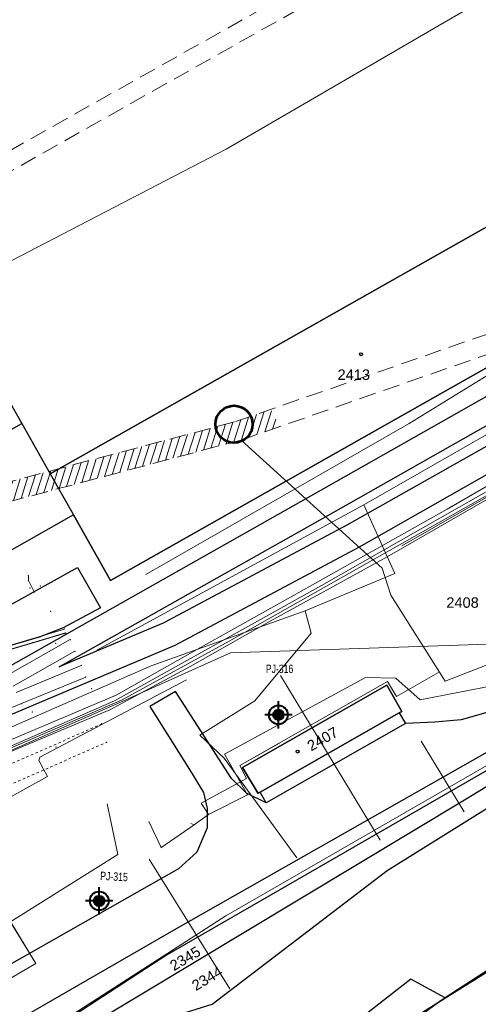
# Model space of a CAD drawing. Header units: metres. Extents: x -535942 to -530626, y -1087729 to -1086275.
# Tile 229 of 247: x -534080 to -534025, y -1086863 to -1086745. Entities that reach past the tile are written whole.
import ezdxf
from ezdxf.enums import TextEntityAlignment as Align

# ---------------------------------------------------------------- set-up
doc = ezdxf.new("R2010")
doc.units = ezdxf.units.M
doc.linetypes.add('B_CARA_03', pattern=[3, 2, -1])
doc.linetypes.add('C_1', pattern=[0.6, 0.3, -0.3])
for name, color, linetype in [('18', 7, 'Continuous'), ('2', 7, 'Continuous'), ('23', 7, 'Continuous'), ('25', 7, 'Continuous'), ('_blok katastr', 7, 'Continuous'), ('_blok podklad SS', 7, 'Continuous'), ('_blok SS sítě', 7, 'Continuous'), ('_blok vrty G Consult', 7, 'Continuous'), ('_blok zaměření - nové', 7, 'Continuous'), ('Hodnoty_hladiny', 7, 'Continuous'), ('Vrty_popis', 7, 'Continuous')]:
    doc.layers.add(name, color=color, linetype=linetype)
for name, color, linetype, lineweight in [('AG silno NN', 251, 'G_VED_660_PN', 13), ('AG uzemnění', 251, 'G_VED_663_PZ', 13), ('AG_SS kanal_déšť', 251, 'G_POTR_626_PN', 13), ('AG_SS nakal_splašky', 251, 'G_POTR_627_PN', 13), ('AG_SS náhon', 251, 'B_CARA_03', 13), ('AG_SS osvětlení', 251, 'HP_04_VO', 13), ('AG_SS voda pitna', 251, 'G_POTR_616_PN', 13), ('AG_SS voda požární', 251, 'G_POTR_615_PN', 13), ('AG_SS voda uzitkova', 251, 'G_POTR_617_PN', 13)]:
    doc.layers.add(name, color=color, linetype=linetype, lineweight=lineweight)
doc.layers.add('AG_revizni oblacek', color=111, linetype='Continuous', plot=False)
doc.layers.add('BT_hranice_budov', color=7, linetype='Continuous', lineweight=30, true_color=0x007f00)
doc.layers.add('Značka předmět vrt', color=7, linetype='Continuous', lineweight=0, true_color=0x27eff2)
for name, color, linetype, true_color in [('BT_hranice_parcel', 7, 'Continuous', 0x007f00), ('BT_mapove_znacky', 7, 'Continuous', 0x007f00), ('BT_text_parcel', 7, 'Continuous', 0x007f00), ('BT_vnitrni_kresby', 7, 'Continuous', 0x007f00)]:
    doc.layers.add(name, color=color, linetype=linetype, true_color=true_color)
doc.styles.add('BT_text_mapy_m', font='arial.ttf', dxfattribs={"height": 5})
doc.styles.add('ROMANS', font='romans')
doc.styles.get("Standard").update_dxf_attribs({"font": 'ARIALN.TTF'})
doc.linetypes.add('G_POTR_615_PN', pattern='A,0.5,-1,2,-6.5,[3,hpfmlin.shx,S=1,R=0,X=0,Y=0],-6.5,2,-1,0.5', length=20)
doc.linetypes.add('G_POTR_616_PN', pattern='A,0.5,-1,2,-6.5,[2,hpfmlin.shx,S=1,R=0,X=0,Y=0],-6.5,2,-1,0.5', length=20)
doc.linetypes.add('G_POTR_617_PN', pattern='A,0.5,-1,2,-6.5,[1,hpfmlin.shx,S=1,R=0,X=0,Y=0],-6.5,2,-1,0.5', length=20)
doc.linetypes.add('G_POTR_626_PN', pattern='A,0.5,-1,2,-6.5,[8,hpfmlin.shx,S=1,R=0,X=0,Y=0],-6.5,2,-1,0.5', length=20)
doc.linetypes.add('G_POTR_627_PN', pattern='A,0.5,-1,2,-6.5,[9,hpfmlin.shx,S=1,R=0,X=0,Y=0],-6.5,2,-1,0.5', length=20)
doc.linetypes.add('G_VED_660_PN', pattern='A,0.5,-1,2,-6.5,[28,hpfmlin.shx,S=1,R=0,X=0,Y=0],-6.5,2,-1,0.5', length=20)
doc.linetypes.add('G_VED_663_PZ', pattern='A,3.5,-3,7,-3,7,-6.5,[23,hpfmlin.shx,S=1,R=0,X=0,Y=0],-6.5,7,-3,7,-3,3.5', length=60)
doc.linetypes.add('HP_04_VO', pattern='A,0.5,-1,2,-5,[28,hpfmlin.shx,S=1,R=0,X=0,Y=0],-0.8,["VO",ROMANS,S=1.7,R=0,X=2.75,Y=-0.8],-7,2,-1,0.5', length=19.8)

# ---------------------------------------------------------------- blocks, each defined once
blk = doc.blocks.new('BT_symbol_404')
at = {"layer": 'BT_mapove_znacky', "lineweight": -3}
blk.add_circle((0, 0), 0.175, dxfattribs=at)
blk = doc.blocks.new('_KATASTR')
at = {"layer": 'BT_hranice_budov', "lineweight": -3}
for points in [[(-533808.4, -1086595.84), (-533814.49, -1086599.28), (-533813.01, -1086601.89), (-533811.34, -1086604.85), (-533848.29, -1086625.55), (-533851.31, -1086620.19), (-533856.58, -1086623.17), (-533862.78, -1086612.19), (-533934.12, -1086652.51), (-533935.17, -1086650.76), (-533966.6, -1086668.6), (-533965.65, -1086670.33), (-533975.13, -1086675.69), (-533991.7, -1086685.05), (-533997.09, -1086688.09), (-533997.9, -1086688.55), (-534007.23, -1086693.82), (-534008.18, -1086692.21), (-534039.67, -1086709.99), (-534038.77, -1086711.65), (-534104.74, -1086748.93), (-534094.94, -1086766.26), (-534093.29, -1086769.17), (-534079.52, -1086793.52)], [(-534076.11, -1086799.54), (-534010.32, -1086762.33), (-534003.11, -1086775.09), (-534068.89, -1086812.31), (-534073.33, -1086804.46)], [(-534091.34, -1086800.25), (-534079.52, -1086793.52), (-534076.11, -1086799.54), (-534073.33, -1086804.46), (-534085.18, -1086811.16), (-534091.34, -1086800.25)], [(-534051.26, -1086837.78), (-534053.13, -1086834.67), (-534035.85, -1086824.83), (-534034.08, -1086827.98), (-534034.37, -1086828.14), (-534051, -1086837.63), (-534051.26, -1086837.78)]]:
    blk.add_lwpolyline(points, dxfattribs=at)
at = {"layer": 'BT_hranice_parcel', "lineweight": -3}
for points in [[(-534129.32, -1086865.85), (-534120.54, -1086860.12), (-534117.22, -1086865.4), (-534115.96, -1086864.36), (-534114.22, -1086863.52), (-534110.13, -1086863.08), (-534091.32, -1086867.24), (-534085.37, -1086866.73), (-534079.94, -1086864.84), (-534061.01, -1086853.93), (-534018.86, -1086829.95), (-533996.95, -1086817.31), (-533903.11, -1086763.36)], [(-533975.13, -1086675.69), (-533991.7, -1086685.05), (-533997.09, -1086688.09), (-533997.9, -1086688.55), (-534007.23, -1086693.82), (-534008.18, -1086692.21), (-534039.67, -1086709.99), (-534038.77, -1086711.65), (-534104.74, -1086748.93), (-534094.94, -1086766.26), (-534093.29, -1086769.17), (-534079.52, -1086793.52)], [(-534105.84, -1086886.21), (-534078.55, -1086869.79), (-534026.38, -1086838.41), (-533970.4, -1086804.24), (-533963.17, -1086800.12), (-533936.33, -1086784.85), (-533821.16, -1086719.3), (-533888.91, -1086757.46), (-533945.76, -1086789.98), (-534062.22, -1086857.1), (-534120.29, -1086894.9)], [(-533970.07, -1086759.83), (-533975.27, -1086762.76), (-533979.61, -1086765.2), (-534043.14, -1086801.2), (-534084.2, -1086824.37), (-534100.32, -1086833.08), (-534112.01, -1086837.97), (-534122.85, -1086842.51), (-534134.44, -1086847.15), (-534149.99, -1086851.62), (-534171.65, -1086857.85), (-534194.93, -1086866.9)], [(-534073.33, -1086804.46), (-534068.89, -1086812.31), (-534003.11, -1086775.09), (-534010.32, -1086762.33), (-534076.11, -1086799.54)], [(-534050.28, -1086838.89), (-534052.66, -1086837.72), (-534054.44, -1086835.97), (-534061.12, -1086825.58), (-534064.19, -1086827.36), (-534059.45, -1086834.9), (-534057.77, -1086837.64), (-534057.33, -1086839.59), (-534057.34, -1086841.89), (-534058.59, -1086844.79), (-534060.77, -1086846.77), (-534083.97, -1086859.93)], [(-534082.02, -1086828.85), (-534061.18, -1086820.04), (-534039.15, -1086808.28), (-533971.08, -1086769.6)], [(-534023.46, -1086827.99), (-534026.99, -1086828.97), (-534030.11, -1086829.25), (-534033.65, -1086829.4)], [(-534108.65, -1086778.55), (-534112.88, -1086781.14), (-534116, -1086784.66), (-534117.1, -1086787.47), (-534117.37, -1086790.8), (-534116.35, -1086794.52), (-534103.02, -1086818.59), (-534101.3, -1086820.44), (-534099.3, -1086821.83), (-534097.46, -1086822.73), (-534095.36, -1086823.27), (-534072.85, -1086810.74), (-534070.11, -1086815.58), (-534074.56, -1086817.97), (-534077.42, -1086819.08), (-534084.19, -1086821.05), (-534088.8, -1086823.5), (-534110.46, -1086836.03), (-534112.01, -1086837.97)], [(-534076.11, -1086799.54), (-534073.33, -1086804.46), (-534085.18, -1086811.16), (-534091.34, -1086800.25), (-534079.52, -1086793.52), (-534076.11, -1086799.54)], [(-534078.55, -1086869.79), (-534056.73, -1086862.96), (-534035.81, -1086846.99), (-533983.21, -1086814.2), (-533963.17, -1086800.12)], [(-534034.37, -1086828.14), (-534034.08, -1086827.98), (-534035.85, -1086824.83), (-534053.13, -1086834.67), (-534051.26, -1086837.78)], [(-534034.37, -1086828.14), (-534033.65, -1086829.4), (-534050.28, -1086838.89), (-534051, -1086837.63), (-534051.26, -1086837.78)], [(-534206.72, -1086998), (-534182.92, -1086983.28), (-534152.62, -1086969.95), (-534116.42, -1086940.72), (-534113.56, -1086944.19), (-534052.15, -1086895.2), (-534023.97, -1086873.12), (-533969.32, -1086838.7), (-533970.1, -1086837.32), (-533964.9, -1086831.96), (-533994.62, -1086850.63), (-533998.85, -1086846.23), (-534000.51, -1086844.51), (-534000.91, -1086844.09), (-534028.9, -1086862.2), (-534029.36, -1086862.54), (-534043.84, -1086873.09), (-534053.48, -1086881.43)], [(-534028.9, -1086862.2), (-534033.01, -1086859.98), (-534064.86, -1086884.84), (-534101.07, -1086895.47), (-534140.15, -1086934.76), (-534147.67, -1086942.32), (-534181.46, -1086965.05), (-534197.04, -1086975.53), (-534208.42, -1086980.41), (-534193.21, -1086976.41)]]:
    blk.add_lwpolyline(points, dxfattribs=at)
at = {"layer": 'BT_vnitrni_kresby', "lineweight": -3}
for points in [[(-534041.66, -1086803.81), (-533978.14, -1086767.82)], [(-533976.02, -1086769.22), (-534040.63, -1086805.68)], [(-534075.04, -1086822.65), (-534041.66, -1086803.81)], [(-534040.63, -1086805.68), (-534062.6, -1086817.4)], [(-534062.6, -1086817.4), (-534075.04, -1086822.65)], [(-534051, -1086837.63), (-534034.37, -1086828.14)], [(-534029.36, -1086862.54), (-534000.51, -1086844.51)], [(-534053.86, -1086877.84), (-534029.36, -1086862.54)]]:
    blk.add_lwpolyline(points, dxfattribs=at)
at = {"layer": 'BT_mapove_znacky', "lineweight": -3}
for p in [(-534038.94, -1086785.25), (-534046.53, -1086832.77)]:
    blk.add_blockref('BT_symbol_404', p, dxfattribs=at)
at = {"layer": 'BT_text_parcel', "lineweight": -3, "style": 'BT_text_mapy_m'}
for s, p in [('2413', (-534041.76, -1086788.32)), ('2408', (-534028.75, -1086815.57))]:
    blk.add_text(s, height=1.25, dxfattribs=at).set_placement(p)
for s, rotation, p in [('2407', 29.71, (-534044.92, -1086832.76)), ('2345', 31.03, (-534061.32, -1086859.04)), ('2344', 31.03, (-534058.69, -1086861.42))]:
    blk.add_text(s, height=1.25, rotation=rotation, dxfattribs=at).set_placement(p)
blk = doc.blocks.new('kanalizace SS')
at = {"layer": 'AG_revizni oblacek', "lineweight": 53}
blk.add_circle((-534054.13, -1086793.62), 2.22, dxfattribs=at)
at = {"layer": 'AG_SS kanal_déšť', "ltscale": 0.7}
for p, q in [((-534033.21, -1086793.54), (-534007.61, -1086777.76)), ((-534064.7, -1086811.59), (-534033.21, -1086793.54)), ((-534036.42, -1086810.82), (-534053.28, -1086795.51)), ((-534044.92, -1086818.6), (-534045.61, -1086815.95)), ((-534051.63, -1086826.68), (-534044.92, -1086818.6)), ((-534058.22, -1086830.79), (-534051.63, -1086826.68)), ((-534055.31, -1086833.56), (-534058.22, -1086830.79)), ((-534046.61, -1086845.48), (-534055.31, -1086833.56)), ((-534082, -1086851.27), (-534077.82, -1086858.12)), ((-534081.97, -1086851.33), (-534077.82, -1086858.12)), ((-534077.82, -1086858.12), (-534082.97, -1086861.09))]:
    blk.add_line(p, q, dxfattribs=at)
for points in [[(-534000.13, -1086719.98), (-534001.98, -1086720.9), (-534000.32, -1086724.24), (-534007.87, -1086733.27), (-534055.09, -1086760.71), (-534085.97, -1086776.77), (-534114.31, -1086793.4)], [(-533980.02, -1086807.17), (-533981.74, -1086804.23), (-533998.04, -1086810.36), (-534015.96, -1086819.33), (-534028.89, -1086824.34), (-534035.37, -1086814.07), (-534036.42, -1086810.82)], [(-534031.75, -1086831.5), (-534026.63, -1086839.98)], [(-534069.32, -1086839.01), (-534068.02, -1086845.06), (-534083.02, -1086854.43)]]:
    blk.add_lwpolyline(points, dxfattribs=at)
at = {"layer": 'AG_SS nakal_splašky', "ltscale": 0.7}
for p, q in [((-533981.34, -1086770.51), (-534038.62, -1086803.24)), ((-534038.62, -1086803.24), (-534034.89, -1086811.48)), ((-534045.61, -1086815.95), (-534034.89, -1086811.48)), ((-534064.03, -1086822.53), (-534045.61, -1086815.95)), ((-534092.45, -1086834.9), (-534064.03, -1086822.53))]:
    blk.add_line(p, q, dxfattribs=at)
blk.add_lwpolyline([(-534070.54, -1086820.62), (-534038.62, -1086803.24)], dxfattribs=at)
blk = doc.blocks.new('náhon')
at = {"layer": 'AG_SS náhon'}
for p, q in [((-534088.88, -1086765.37), (-534036.95, -1086736.15)), ((-534087.45, -1086767.08), (-534037.73, -1086739.09))]:
    blk.add_line(p, q, dxfattribs=at)
for points in [[(-534106.61, -1086808.61), (-534102.4, -1086806.21), (-534053.95, -1086793.31), (-534007.65, -1086777.21), (-533985.13, -1086762.95), (-533974.16, -1086755.31), (-533962.54, -1086747.06), (-533921.34, -1086720.09), (-533863.29, -1086682.16), (-533829.3, -1086660.44), (-533782.1, -1086630.61), (-533744.31, -1086606.27), (-533706.57, -1086582.47), (-533633.12, -1086535.79), (-533579.03, -1086501.63), (-533523.61, -1086465.38)], [(-534105.66, -1086810.71), (-534101.52, -1086808.35), (-534053.28, -1086795.51), (-534006.65, -1086779.29), (-533983.86, -1086764.87), (-533972.83, -1086757.19), (-533961.25, -1086748.96), (-533920.08, -1086722.02), (-533862.05, -1086684.09), (-533828.07, -1086662.38), (-533780.87, -1086632.55), (-533743.08, -1086608.21), (-533705.34, -1086584.42), (-533631.89, -1086537.73), (-533577.79, -1086503.56), (-533522.35, -1086467.3)]]:
    blk.add_lwpolyline(points, dxfattribs=at)
blk = doc.blocks.new('ss pitná voda')
at = {"layer": 'AG_SS voda pitna', "ltscale": 0.7}
for p, q in [((-534035.82, -1086809.46), (-534016.06, -1086798.12)), ((-534049.82, -1086817.17), (-534035.82, -1086809.46)), ((-534059.38, -1086822.59), (-534049.82, -1086817.17)), ((-534068.98, -1086827.79), (-534059.38, -1086822.59)), ((-534095.36, -1086838.83), (-534068.98, -1086827.79))]:
    blk.add_line(p, q, dxfattribs=at)
blk = doc.blocks.new('ss prumyslová voda')
at = {"layer": 'AG_SS voda požární', "ltscale": 0.7}
blk.add_lwpolyline([(-533774.86, -1086654.89), (-533808.63, -1086673.29), (-533845.9, -1086694.7), (-533890.12, -1086717.06), (-533926.4, -1086738.11), (-533930.55, -1086748), (-533985.3, -1086779.2), (-533996.29, -1086785.2), (-534002.73, -1086789.99), (-534024, -1086802.19), (-534054.71, -1086819.55), (-534067.51, -1086826.56), (-534096.37, -1086839.05), (-534094.7, -1086842.93)], dxfattribs=at)
at = {"layer": 'AG_SS voda uzitkova', "ltscale": 0.7}
for p, q in [((-534028.66, -1086803.76), (-534006.01, -1086790.77)), ((-534028.66, -1086803.76), (-534006.01, -1086790.77)), ((-534017.32, -1086797.91), (-534043.68, -1086812.91)), ((-534017.32, -1086797.91), (-534043.68, -1086812.91)), ((-534047.04, -1086814.1), (-534028.66, -1086803.76)), ((-534047.04, -1086814.1), (-534028.66, -1086803.76)), ((-534028.66, -1086803.76), (-534028.07, -1086803.42)), ((-534028.66, -1086803.76), (-534028.07, -1086803.42)), ((-534043.68, -1086812.91), (-534068.42, -1086826.7)), ((-534043.68, -1086812.91), (-534068.42, -1086826.7)), ((-534058.16, -1086820.31), (-534047.04, -1086814.1)), ((-534058.16, -1086820.31), (-534047.04, -1086814.1)), ((-534068.21, -1086826.01), (-534058.16, -1086820.31)), ((-534106.49, -1086842.26), (-534068.21, -1086826.01)), ((-534068.42, -1086826.7), (-534095.97, -1086838.63)), ((-534068.42, -1086826.7), (-534095.97, -1086838.63))]:
    blk.add_line(p, q, dxfattribs=at)
blk.add_lwpolyline([(-534102.65, -1086845.83), (-534101.66, -1086841.81), (-534067.42, -1086826.72), (-534054.57, -1086820.96), (-534013.15, -1086819.57), (-533983.83, -1086803.22)], dxfattribs=at)
blk = doc.blocks.new('SS nízké napětí')
at = {"layer": 'AG silno NN', "ltscale": 0.7}
for p, q in [((-534071.53, -1086806.51), (-534071.52954, -1086806.51014)), ((-534054.64155, -1086861.13613), (-534064.27257, -1086845.61149))]:
    blk.add_line(p, q, dxfattribs=at)
blk = doc.blocks.new('ss_vo')
at = {"layer": 'AG_SS osvětlení', "ltscale": 0.7}
for p, q in [((-534006.353, -1086792.27), (-534034.066, -1086808.171)), ((-534059.812, -1086824.192), (-534077.365, -1086833.415)), ((-534055.28616, -1086833.07633), (-534038.4314, -1086823.90183)), ((-534038.4314, -1086823.90183), (-534034.78239, -1086824.00226)), ((-534034.78239, -1086824.00226), (-534031.86987, -1086826.58)), ((-534031.86987, -1086826.58), (-534022.86451, -1086824.83919)), ((-534055.28616, -1086833.07633), (-534050.3774, -1086830.40436)), ((-534055.098, -1086852.402), (-534018.604, -1086831.368)), ((-534077.365, -1086833.415), (-534077.492, -1086833.816)), ((-534052.51904, -1086837.92778), (-534055.28616, -1086833.07633)), ((-534077.492, -1086833.816), (-534076.422, -1086835.728)), ((-534076.422, -1086835.728), (-534089.818, -1086843.168)), ((-534057.17861, -1086840.27217), (-534052.51904, -1086837.92778)), ((-534057.17861, -1086840.27217), (-534058.04902, -1086838.93308)), ((-534058.88207, -1086841.50572), (-534057.17861, -1086840.27217)), ((-534064.33, -1086841.146), (-534062.843, -1086844.243)), ((-534062.903, -1086844.284), (-534058.88207, -1086841.50572)), ((-534059.304, -1086841.355), (-534058.88207, -1086841.50572)), ((-534086.38, -1086872.515), (-534055.098, -1086852.402))]:
    blk.add_line(p, q, dxfattribs=at)
blk = doc.blocks.new('ss uzemnění')
at = {"layer": 'AG uzemnění', "ltscale": 0.4}
for p, q in [((-534053.42868, -1086834.41721), (-534035.76581, -1086824.39088)), ((-534048.5952, -1086823.67215), (-534036.66422, -1086843.36545)), ((-534035.76581, -1086824.39088), (-534034.72364, -1086826.18772)), ((-534034.72364, -1086826.18772), (-534029.69251, -1086823.31278)), ((-534053.42868, -1086834.41721), (-534048.71648, -1086831.74233)), ((-534052.63808, -1086835.98046), (-534053.42868, -1086834.41721)), ((-534052.63808, -1086835.98046), (-534053.42868, -1086834.41721)), ((-534058.08248, -1086838.92727), (-534052.63808, -1086835.98046)), ((-534058.08248, -1086838.92727), (-534052.63808, -1086835.98046))]:
    blk.add_line(p, q, dxfattribs=at)
blk = doc.blocks.new('Zaměření - zekan')
at = {"layer": '18', "color": 252, "lineweight": 15}
for p in [(-534078.73, -1086811.71), (-534078.72, -1086812.31), (-534078.54, -1086813.21), (-534078.03, -1086813.68), (-534077.29, -1086812.96), (-534076.83, -1086812.98), (-534076.07, -1086815.99), (-534074.42, -1086818.12), (-534078.84, -1086819.45), (-534074.27, -1086818.58), (-534074.27, -1086818.62), (-534073.71, -1086819.37), (-534078.83, -1086819.96), (-534078.26, -1086819.75), (-534075.48, -1086819.81), (-534073.16, -1086820.77), (-534072.41, -1086822.46), (-534071.86, -1086823.85), (-534071.17, -1086825.24), (-534079.54, -1086827.03), (-534078.24, -1086828.03), (-534069.98, -1086829.42), (-534069.91, -1086829.45), (-534075.44, -1086832.21), (-534069.35, -1086831.66)]:
    blk.add_point(p, dxfattribs=at)
at = {"layer": '2', "color": 251, "lineweight": 15}
for p, q in [((-534078.72, -1086812.31), (-534078.73, -1086811.71)), ((-534078.03, -1086813.68), (-534078.72, -1086812.31)), ((-534078.03, -1086813.68), (-534083.63, -1086816.67)), ((-534076.83, -1086812.98), (-534078.03, -1086813.68)), ((-534074.42, -1086818.12), (-534078.84, -1086819.45)), ((-534078.84, -1086819.45), (-534084.12, -1086821.01))]:
    blk.add_line(p, q, dxfattribs=at)
at = {"layer": '2', "color": 251, "linetype": 'C_1', "lineweight": 15}
for p, q in [((-534069.91, -1086829.45), (-534087.72, -1086837.27)), ((-534087.1, -1086839.42), (-534069.35, -1086831.66))]:
    blk.add_line(p, q, dxfattribs=at)
at = {"layer": '23', "color": 252, "lineweight": 15}
for p, q in [((-534074.27, -1086818.62), (-534078.83, -1086819.96)), ((-534078.26, -1086819.75), (-534074.27, -1086818.58)), ((-534084.11, -1086821.48), (-534078.26, -1086819.75)), ((-534078.83, -1086819.96), (-534083.88, -1086821.44))]:
    blk.add_line(p, q, dxfattribs=at)
at = {"layer": '25', "color": 252, "lineweight": 15}
for p, q in [((-534081.22, -1086823.62), (-534073.71, -1086819.37)), ((-534073.16, -1086820.77), (-534080.55, -1086824.94)), ((-534080.18, -1086825.69), (-534072.41, -1086822.46)), ((-534071.86, -1086823.85), (-534079.54, -1086827.03)), ((-534079.54, -1086827.03), (-534085.57, -1086829.51))]:
    blk.add_line(p, q, dxfattribs=at)
blk = doc.blocks.new('_vrty G Consult')
at = {"layer": 'Hodnoty_hladiny', "color": 251, "lineweight": 40}
for p in [(-534048.83, -1086828.37), (-534070.26, -1086850.62)]:
    blk.add_point(p, dxfattribs=at)
at = {"layer": 'Vrty_popis', "color": 251, "lineweight": 40}
for p in [(-534048.83, -1086828.37), (-534070.26, -1086850.62)]:
    blk.add_point(p, dxfattribs=at)
at = {"layer": 'Značka předmět vrt', "color": 251, "linetype": 'Continuous', "lineweight": 40}
for p, q in [((-534048.83, -1086827.74), (-534048.83, -1086826.74)), ((-534048.41, -1086827.9), (-534049.24, -1086827.9)), ((-534049.14, -1086827.83), (-534049.14, -1086828.91)), ((-534048.98, -1086827.76), (-534048.98, -1086828.97)), ((-534048.83, -1086827.74), (-534048.83, -1086828.99)), ((-534048.67, -1086827.76), (-534048.67, -1086828.97)), ((-534048.51, -1086827.83), (-534048.51, -1086828.91)), ((-534049.45, -1086828.37), (-534050.45, -1086828.37)), ((-534048.2, -1086828.37), (-534049.45, -1086828.37)), ((-534048.22, -1086828.21), (-534049.43, -1086828.21)), ((-534048.22, -1086828.52), (-534049.43, -1086828.52)), ((-534048.29, -1086828.05), (-534049.37, -1086828.05)), ((-534048.29, -1086828.68), (-534049.37, -1086828.68)), ((-534049.3, -1086827.95), (-534049.3, -1086828.78)), ((-534048.41, -1086828.84), (-534049.24, -1086828.84)), ((-534048.83, -1086829.99), (-534048.83, -1086828.99)), ((-534048.36, -1086827.95), (-534048.36, -1086828.78)), ((-534047.2, -1086828.37), (-534048.2, -1086828.37)), ((-534070.26, -1086849.99), (-534070.26, -1086848.99)), ((-534070.73, -1086850.2), (-534070.73, -1086851.03)), ((-534069.85, -1086850.15), (-534070.68, -1086850.15)), ((-534070.58, -1086850.07), (-534070.58, -1086851.16)), ((-534070.42, -1086850.01), (-534070.42, -1086851.22)), ((-534070.26, -1086849.99), (-534070.26, -1086851.24)), ((-534070.11, -1086850.01), (-534070.11, -1086851.22)), ((-534069.95, -1086850.07), (-534069.95, -1086851.16)), ((-534069.79, -1086850.2), (-534069.79, -1086851.03)), ((-534070.89, -1086850.62), (-534071.89, -1086850.62)), ((-534069.64, -1086850.62), (-534070.89, -1086850.62)), ((-534069.66, -1086850.46), (-534070.87, -1086850.46)), ((-534069.66, -1086850.77), (-534070.87, -1086850.77)), ((-534069.72, -1086850.3), (-534070.8, -1086850.3)), ((-534069.72, -1086850.93), (-534070.8, -1086850.93)), ((-534069.85, -1086851.08), (-534070.68, -1086851.08)), ((-534070.26, -1086852.24), (-534070.26, -1086851.24)), ((-534068.64, -1086850.62), (-534069.64, -1086850.62))]:
    blk.add_line(p, q, dxfattribs=at)
for centre, radius in [((-534048.83, -1086828.37), 1.12), ((-534048.83, -1086828.37), 0.625), ((-534070.26, -1086850.62), 1.12), ((-534070.26, -1086850.62), 0.625)]:
    blk.add_circle(centre, radius, dxfattribs=at)
at = {"layer": 'Vrty_popis', "color": 7, "width": 0.903214}
blk.add_text('PJ-316', height=1, dxfattribs=at).set_placement((-534050.33, -1086823.37), (-534047.05, -1086823.37), align=Align.FIT)
at = {"layer": 'Vrty_popis', "color": 7, "width": 0.911115}
blk.add_text('PJ-315', height=1, rotation=357.3357, dxfattribs=at).set_placement((-534070.16, -1086848.12), (-534066.86, -1086848.28), align=Align.FIT)

msp = doc.modelspace()

# ---------------------------------------------------------------- hatches: boundary and pattern name
at = {"layer": '_blok podklad SS', "lineweight": 15}
h = msp.add_hatch(dxfattribs=at)
h.set_pattern_fill('ANSI31', color=251, scale=0.25)
h.set_pattern_definition([(72.51345, (0, 0), (-0.7570688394, 0.23850751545), [])])
h.paths.add_polyline_path([(-534386.495, -1086947.667), (-534385.51, -1086949.935), (-534379.999, -1086949.757), (-534347.968, -1086936.438), (-534348.841, -1086934.302), (-534380.493, -1086947.474)])
h.paths.add_polyline_path([(-534106.692, -1086808.667), (-534105.758, -1086810.767), (-534101.522, -1086808.354), (-534053.28, -1086795.505), (-534048.682, -1086793.907), (-534049.744, -1086791.843), (-534053.954, -1086793.307), (-534102.401, -1086806.21)])

# ---------------------------------------------------------------- block references
at = {"layer": '_blok katastr', "lineweight": -3}
msp.add_blockref('_KATASTR', (0, 0), dxfattribs=at)
at = {"layer": '_blok podklad SS'}
msp.add_blockref('náhon', (0, 0), dxfattribs=at)
at = {"layer": '_blok SS sítě'}
for name in ['kanalizace SS', 'ss_vo', 'SS nízké napětí', 'ss pitná voda', 'ss uzemnění', 'ss prumyslová voda']:
    msp.add_blockref(name, (0, 0), dxfattribs=at)
at = {"layer": '_blok vrty G Consult', "color": 252}
msp.add_blockref('_vrty G Consult', (0, 0), dxfattribs=at)
at = {"layer": '_blok zaměření - nové', "linetype": 'ByBlock'}
msp.add_blockref('Zaměření - zekan', (0, 0), dxfattribs=at)

doc.saveas('drawing.dxf')
